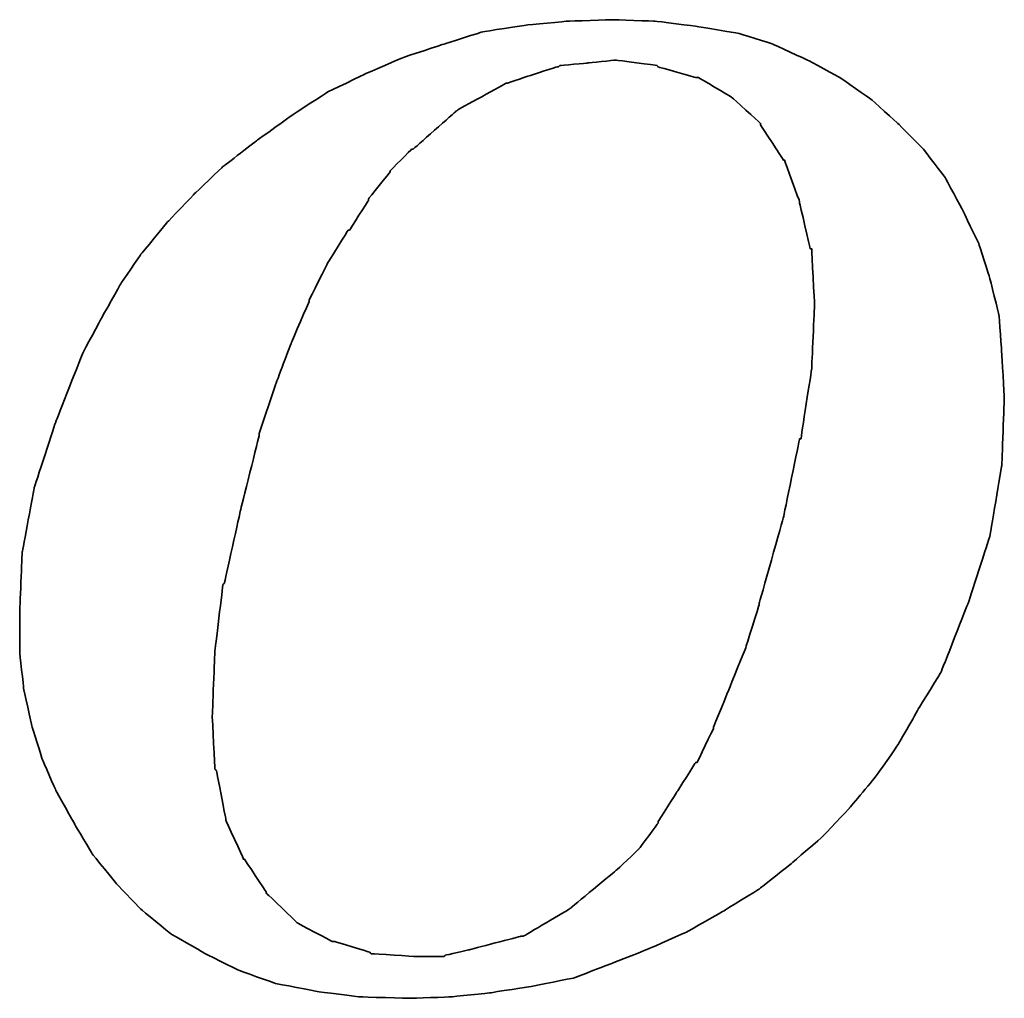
# Model space of a CAD drawing. Header units: millimetres. Extents: x 185 to 1947, y 220 to 553.
# Tile 46 of 52: x 1746 to 1752, y 319 to 325. Entities that reach past the tile are written whole.
import ezdxf

# ---------------------------------------------------------------- set-up
doc = ezdxf.new("R2010")
doc.units = ezdxf.units.MM
doc.layers.add('DIM', color=4, linetype='CONTINUOUS')
doc.layers.add('layer 1', color=7, linetype='CONTINUOUS')

# ---------------------------------------------------------------- blocks, each defined once
blk = doc.blocks.new('TBI MOTION logo(完整正式版)')
at = {"layer": 'layer 1', "color": 22, "lineweight": 35}
for points, knots in [([(35.79625, -6.98375), (35.79625, -6.98375), (36.23125, -7.43875), (36.23125, -7.43875), (36.23125, -7.43875), (36.23125, -7.43875), (36.75625, -7.87125), (36.75625, -7.87125), (36.75625, -7.87125), (36.75625, -7.87125), (37.33125, -8.20375), (37.33125, -8.20375), (37.33125, -8.20375), (37.33125, -8.20375), (37.95625, -8.51875), (37.95625, -8.51875), (37.95625, -8.51875), (37.95625, -8.51875), (38.62625, -8.75875), (38.62625, -8.75875), (38.62625, -8.75875), (38.62625, -8.75875), (39.37125, -8.90375), (39.37125, -8.90375), (39.37125, -8.90375), (39.37125, -8.90375), (40.14125, -8.99875), (40.14125, -8.99875), (40.14125, -8.99875), (40.14125, -8.99875), (41.02625, -9.02375), (41.02625, -9.02375), (41.02625, -9.02375), (41.02625, -9.02375), (41.74625, -8.99875), (41.74625, -8.99875), (41.74625, -8.99875), (41.74625, -8.99875), (42.46625, -8.92375), (42.46625, -8.92375), (42.46625, -8.92375), (42.46625, -8.92375), (43.21125, -8.80625), (43.21125, -8.80625), (43.21125, -8.80625), (43.21125, -8.80625), (43.93125, -8.66375), (43.93125, -8.66375), (43.93125, -8.66375), (43.93125, -8.66375), (44.62625, -8.39875), (44.62625, -8.39875), (44.62625, -8.39875), (44.62625, -8.39875), (45.29625, -8.13375), (45.29625, -8.13375), (45.29625, -8.13375), (45.29625, -8.13375), (45.94625, -7.84375), (45.94625, -7.84375), (45.94625, -7.84375), (45.94625, -7.84375), (46.61625, -7.46375), (46.61625, -7.46375), (46.61625, -7.46375), (46.61625, -7.46375), (47.24125, -7.07875), (47.24125, -7.07875), (47.24125, -7.07875), (47.24125, -7.07875), (47.81625, -6.62375), (47.81625, -6.62375), (47.81625, -6.62375), (47.81625, -6.62375), (48.36875, -6.14375), (48.36875, -6.14375), (48.36875, -6.14375), (48.36875, -6.14375), (48.84625, -5.64125), (48.84625, -5.64125), (48.84625, -5.64125), (48.84625, -5.64125), (49.32625, -5.06375), (49.32625, -5.06375), (49.32625, -5.06375), (49.32625, -5.06375), (49.71125, -4.51374), (49.71125, -4.51374), (49.71125, -4.51374), (49.71125, -4.51374), (50.09625, -3.83874), (50.09625, -3.83874), (50.09625, -3.83874), (50.09625, -3.83874), (50.48125, -3.21374), (50.48125, -3.21374), (50.48125, -3.21374), (50.48125, -3.21374), (50.96125, -1.99125), (50.96125, -1.99125), (50.96125, -1.99125), (50.96125, -1.99125), (51.34375, -0.81875), (51.34375, -0.81875), (51.34375, -0.81875), (51.34375, -0.81875), (51.56125, 0.45624), (51.56125, 0.45624), (51.56125, 0.45624), (51.56125, 0.45624), (51.60625, 1.67624), (51.60625, 1.67624), (51.60625, 1.67624), (51.60625, 1.67624), (51.56125, 2.44625), (51.56125, 2.44625), (51.56125, 2.44625), (51.56125, 2.44625), (51.51125, 3.14125), (51.51125, 3.14125), (51.51125, 3.14125), (51.51125, 3.14125), (51.34375, 3.81125), (51.34375, 3.81125), (51.34375, 3.81125), (51.34375, 3.81125), (51.15125, 4.41125), (51.15125, 4.41125), (51.15125, 4.41125), (51.15125, 4.41125), (50.86125, 5.01125), (50.86125, 5.01125), (50.86125, 5.01125), (50.86125, 5.01125), (50.55125, 5.58875), (50.55125, 5.58875), (50.55125, 5.58875), (50.55125, 5.58875), (50.16625, 6.09125), (50.16625, 6.09125), (50.16625, 6.09125), (50.16625, 6.09125), (49.71125, 6.54875), (49.71125, 6.54875), (49.71125, 6.54875), (49.71125, 6.54875), (49.23125, 6.98125), (49.23125, 6.98125), (49.23125, 6.98125), (49.23125, 6.98125), (48.67875, 7.36625), (48.67875, 7.36625), (48.67875, 7.36625), (48.67875, 7.36625), (48.10375, 7.67625), (48.10375, 7.67625), (48.10375, 7.67625), (48.10375, 7.67625), (47.48125, 7.96375), (47.48125, 7.96375), (47.48125, 7.96375), (47.48125, 7.96375), (46.85625, 8.15625), (46.85625, 8.15625), (46.85625, 8.15625), (46.85625, 8.15625), (46.13625, 8.27624), (46.13625, 8.27624), (46.13625, 8.27624), (46.13625, 8.27624), (45.39125, 8.37125), (45.39125, 8.37125), (45.39125, 8.37125), (45.39125, 8.37125), (44.62625, 8.39624), (44.62625, 8.39624), (44.62625, 8.39624), (44.62625, 8.39624), (43.83625, 8.37125), (43.83625, 8.37125), (43.83625, 8.37125), (43.83625, 8.37125), (43.09125, 8.30125), (43.09125, 8.30125), (43.09125, 8.30125), (43.09125, 8.30125), (42.32125, 8.18125), (42.32125, 8.18125), (42.32125, 8.18125), (42.32125, 8.18125), (41.62875, 7.96375), (41.62875, 7.96375), (41.62875, 7.96375), (41.62875, 7.96375), (40.90625, 7.72625), (40.90625, 7.72625), (40.90625, 7.72625), (40.90625, 7.72625), (40.23624, 7.43625), (40.23624, 7.43625), (40.23624, 7.43625), (40.23624, 7.43625), (39.54124, 7.10125), (39.54124, 7.10125), (39.54124, 7.10125), (39.54124, 7.10125), (38.91625, 6.69125), (38.91625, 6.69125), (38.91625, 6.69125), (38.91625, 6.69125), (38.31625, 6.26125), (38.31625, 6.26125), (38.31625, 6.26125), (38.31625, 6.26125), (37.69125, 5.78125), (37.69125, 5.78125), (37.69125, 5.78125), (37.69125, 5.78125), (37.18625, 5.30125), (37.18625, 5.30125), (37.18625, 5.30125), (37.18625, 5.30125), (36.70625, 4.79624), (36.70625, 4.79624), (36.70625, 4.79624), (36.70625, 4.79624), (36.23125, 4.22125), (36.23125, 4.22125), (36.23125, 4.22125), (36.23125, 4.22125), (35.87124, 3.69375), (35.87124, 3.69375), (35.87124, 3.69375), (35.87124, 3.69375), (35.53125, 3.09125), (35.53125, 3.09125), (35.53125, 3.09125), (35.53125, 3.09125), (35.19875, 2.47125), (35.19875, 2.47125), (35.19875, 2.47125), (35.19875, 2.47125), (34.71625, 1.24625), (34.71625, 1.24625), (34.71625, 1.24625), (34.71625, 1.24625), (34.33125, 0.06874), (34.33125, 0.06874), (34.33125, 0.06874), (34.33125, 0.06874), (34.11625, -1.07875), (34.11625, -1.07875), (34.11625, -1.07875), (34.11625, -1.07875), (34.07125, -2.15875), (34.07125, -2.15875), (34.07125, -2.15875), (34.07125, -2.15875), (34.07125, -2.85375), (34.07125, -2.85375), (34.07125, -2.85375), (34.07125, -2.85375), (34.14125, -3.50375), (34.14125, -3.50375), (34.14125, -3.50375), (34.14125, -3.50375), (34.28625, -4.17375), (34.28625, -4.17375), (34.28625, -4.17375), (34.28625, -4.17375), (34.47625, -4.77624), (34.47625, -4.77624), (34.47625, -4.77624), (34.47625, -4.77624), (34.71625, -5.32625), (34.71625, -5.32625), (34.71625, -5.32625), (34.71625, -5.32625), (35.05375, -5.92875), (35.05375, -5.92875), (35.05375, -5.92875), (35.05375, -5.92875), (35.36375, -6.45375), (35.36375, -6.45375), (35.36375, -6.45375), (35.36375, -6.45375), (35.79625, -6.98375), (35.79625, -6.98375)], [0, 0, 0, 0, 0.01388889, 0.01388889, 0.01388889, 0.0138889, 0.02777778, 0.02777778, 0.02777778, 0.02777779, 0.04166667, 0.04166667, 0.04166667, 0.04166668, 0.05555556, 0.05555556, 0.05555556, 0.05555557, 0.06944444, 0.06944444, 0.06944444, 0.06944445, 0.08333333, 0.08333333, 0.08333333, 0.08333334, 0.09722222, 0.09722222, 0.09722222, 0.09722223, 0.11111111, 0.11111111, 0.11111111, 0.11111112, 0.125, 0.125, 0.125, 0.12500001, 0.13888889, 0.13888889, 0.13888889, 0.1388889, 0.15277778, 0.15277778, 0.15277778, 0.15277779, 0.16666667, 0.16666667, 0.16666667, 0.16666668, 0.18055556, 0.18055556, 0.18055556, 0.18055557, 0.19444444, 0.19444444, 0.19444444, 0.19444445, 0.20833333, 0.20833333, 0.20833333, 0.20833334, 0.22222222, 0.22222222, 0.22222222, 0.22222223, 0.23611111, 0.23611111, 0.23611111, 0.23611112, 0.25, 0.25, 0.25, 0.25000001, 0.26388889, 0.26388889, 0.26388889, 0.2638889, 0.27777778, 0.27777778, 0.27777778, 0.27777779, 0.29166667, 0.29166667, 0.29166667, 0.29166668, 0.30555556, 0.30555556, 0.30555556, 0.30555557, 0.31944444, 0.31944444, 0.31944444, 0.31944445, 0.33333333, 0.33333333, 0.33333333, 0.33333334, 0.34722222, 0.34722222, 0.34722222, 0.34722223, 0.36111111, 0.36111111, 0.36111111, 0.36111112, 0.375, 0.375, 0.375, 0.37500001, 0.38888889, 0.38888889, 0.38888889, 0.3888889, 0.40277778, 0.40277778, 0.40277778, 0.40277779, 0.41666667, 0.41666667, 0.41666667, 0.41666668, 0.43055556, 0.43055556, 0.43055556, 0.43055557, 0.44444444, 0.44444444, 0.44444444, 0.44444445, 0.45833333, 0.45833333, 0.45833333, 0.45833334, 0.47222222, 0.47222222, 0.47222222, 0.47222223, 0.48611111, 0.48611111, 0.48611111, 0.48611112, 0.5, 0.5, 0.5, 0.50000001, 0.51388889, 0.51388889, 0.51388889, 0.5138889, 0.52777778, 0.52777778, 0.52777778, 0.52777779, 0.54166667, 0.54166667, 0.54166667, 0.54166668, 0.55555556, 0.55555556, 0.55555556, 0.55555557, 0.56944444, 0.56944444, 0.56944444, 0.56944445, 0.58333333, 0.58333333, 0.58333333, 0.58333334, 0.59722222, 0.59722222, 0.59722222, 0.59722223, 0.61111111, 0.61111111, 0.61111111, 0.61111112, 0.625, 0.625, 0.625, 0.62500001, 0.63888889, 0.63888889, 0.63888889, 0.6388889, 0.65277778, 0.65277778, 0.65277778, 0.65277779, 0.66666667, 0.66666667, 0.66666667, 0.66666668, 0.68055556, 0.68055556, 0.68055556, 0.68055557, 0.69444444, 0.69444444, 0.69444444, 0.69444445, 0.70833333, 0.70833333, 0.70833333, 0.70833334, 0.72222222, 0.72222222, 0.72222222, 0.72222223, 0.73611111, 0.73611111, 0.73611111, 0.73611112, 0.75, 0.75, 0.75, 0.75000001, 0.76388889, 0.76388889, 0.76388889, 0.7638889, 0.77777778, 0.77777778, 0.77777778, 0.77777779, 0.79166667, 0.79166667, 0.79166667, 0.79166668, 0.80555556, 0.80555556, 0.80555556, 0.80555557, 0.81944444, 0.81944444, 0.81944444, 0.81944445, 0.83333333, 0.83333333, 0.83333333, 0.83333334, 0.84722222, 0.84722222, 0.84722222, 0.84722223, 0.86111111, 0.86111111, 0.86111111, 0.86111112, 0.875, 0.875, 0.875, 0.87500001, 0.88888889, 0.88888889, 0.88888889, 0.8888889, 0.90277778, 0.90277778, 0.90277778, 0.90277779, 0.91666667, 0.91666667, 0.91666667, 0.91666668, 0.93055556, 0.93055556, 0.93055556, 0.93055557, 0.94444444, 0.94444444, 0.94444444, 0.94444445, 0.95833333, 0.95833333, 0.95833333, 0.95833334, 0.97222222, 0.97222222, 0.97222222, 0.97222223, 0.98611111, 0.98611111, 0.98611111, 0.98611112, 1, 1, 1, 1]), ([(38.33875, 1.03124), (38.33875, 1.03124), (38.62625, 1.89625), (38.62625, 1.89625), (38.62625, 1.89625), (38.62625, 1.89625), (38.91625, 2.66375), (38.91625, 2.66375), (38.91625, 2.66375), (38.91625, 2.66375), (39.22625, 3.38125), (39.22625, 3.38125), (39.22625, 3.38125), (39.22625, 3.38125), (39.22625, 3.40624), (39.22625, 3.40624), (39.22625, 3.40624), (39.22625, 3.40624), (39.56124, 4.07624), (39.56124, 4.07624), (39.56124, 4.07624), (39.56124, 4.07624), (39.92125, 4.65125), (39.92125, 4.65125), (39.92125, 4.65125), (39.92125, 4.65125), (39.94625, 4.65125), (39.94625, 4.65125), (39.94625, 4.65125), (39.94625, 4.65125), (40.28125, 5.17875), (40.28125, 5.17875), (40.28125, 5.17875), (40.28125, 5.17875), (40.28125, 5.20375), (40.28125, 5.20375), (40.28125, 5.20375), (40.28125, 5.20375), (40.66875, 5.68625), (40.66875, 5.68625), (40.66875, 5.68625), (40.66875, 5.68625), (40.66875, 5.70625), (40.66875, 5.70625), (40.66875, 5.70625), (40.66875, 5.70625), (41.05124, 6.09125), (41.05124, 6.09125), (41.05124, 6.09125), (41.05124, 6.09125), (41.07625, 6.09125), (41.07625, 6.09125), (41.07625, 6.09125), (41.07625, 6.09125), (41.84125, 6.76625), (41.84125, 6.76625), (41.84125, 6.76625), (41.84125, 6.76625), (41.86625, 6.78625), (41.86625, 6.78625), (41.86625, 6.78625), (41.86625, 6.78625), (42.73125, 7.26624), (42.73125, 7.26624), (42.73125, 7.26624), (42.73125, 7.26624), (42.75625, 7.26624), (42.75625, 7.26624), (42.75625, 7.26624), (42.75625, 7.26624), (43.18625, 7.41125), (43.18625, 7.41125), (43.18625, 7.41125), (43.18625, 7.41125), (43.64125, 7.55625), (43.64125, 7.55625), (43.64125, 7.55625), (43.64125, 7.55625), (43.66625, 7.55625), (43.66625, 7.55625), (43.66625, 7.55625), (43.66625, 7.55625), (43.69125, 7.58124), (43.69125, 7.58124), (43.69125, 7.58124), (43.69125, 7.58124), (44.19125, 7.62625), (44.19125, 7.62625), (44.19125, 7.62625), (44.19125, 7.62625), (44.67125, 7.67625), (44.67125, 7.67625), (44.67125, 7.67625), (44.67125, 7.67625), (44.69625, 7.67625), (44.69625, 7.67625), (44.69625, 7.67625), (44.69625, 7.67625), (45.41875, 7.58124), (45.41875, 7.58124), (45.41875, 7.58124), (45.41875, 7.58124), (45.44125, 7.55625), (45.44125, 7.55625), (45.44125, 7.55625), (45.44125, 7.55625), (46.11125, 7.36625), (46.11125, 7.36625), (46.11125, 7.36625), (46.11125, 7.36625), (46.13625, 7.36625), (46.13625, 7.36625), (46.13625, 7.36625), (46.13625, 7.36625), (46.15875, 7.36625), (46.15875, 7.36625), (46.15875, 7.36625), (46.15875, 7.36625), (46.73625, 7.02624), (46.73625, 7.02624), (46.73625, 7.02624), (46.73625, 7.02624), (46.76125, 7.00624), (46.76125, 7.00624), (46.76125, 7.00624), (46.76125, 7.00624), (47.24125, 6.57124), (47.24125, 6.57124), (47.24125, 6.57124), (47.24125, 6.57124), (47.26625, 6.54875), (47.26625, 6.54875), (47.26625, 6.54875), (47.26625, 6.54875), (47.26625, 6.52375), (47.26625, 6.52375), (47.26625, 6.52375), (47.26625, 6.52375), (47.67375, 5.89875), (47.67375, 5.89875), (47.67375, 5.89875), (47.67375, 5.89875), (47.69625, 5.89875), (47.69625, 5.89875), (47.69625, 5.89875), (47.69625, 5.89875), (47.69625, 5.87625), (47.69625, 5.87625), (47.69625, 5.87625), (47.69625, 5.87625), (47.96125, 5.15625), (47.96125, 5.15625), (47.96125, 5.15625), (47.96125, 5.15625), (47.96125, 5.13125), (47.96125, 5.13125), (47.96125, 5.13125), (47.96125, 5.13125), (48.15125, 4.31875), (48.15125, 4.31875), (48.15125, 4.31875), (48.15125, 4.31875), (48.17625, 4.31875), (48.17625, 4.31875), (48.17625, 4.31875), (48.17625, 4.31875), (48.17625, 4.29125), (48.17625, 4.29125), (48.17625, 4.29125), (48.17625, 4.29125), (48.22625, 3.33125), (48.22625, 3.33125), (48.22625, 3.33125), (48.22625, 3.33125), (48.22625, 3.30875), (48.22625, 3.30875), (48.22625, 3.30875), (48.22625, 3.30875), (48.17625, 2.20624), (48.17625, 2.20624), (48.17625, 2.20624), (48.17625, 2.20624), (48.17625, 2.18124), (48.17625, 2.18124), (48.17625, 2.18124), (48.17625, 2.18124), (47.98375, 0.93624), (47.98375, 0.93624), (47.98375, 0.93624), (47.98375, 0.93624), (47.96125, 0.93624), (47.96125, 0.93624), (47.96125, 0.93624), (47.96125, 0.93624), (47.67375, -0.45874), (47.67375, -0.45874), (47.67375, -0.45874), (47.67375, -0.45874), (47.24125, -1.99125), (47.24125, -1.99125), (47.24125, -1.99125), (47.24125, -1.99125), (47.24125, -2.01874), (47.24125, -2.01874), (47.24125, -2.01874), (47.24125, -2.01874), (47.00125, -2.78375), (47.00125, -2.78375), (47.00125, -2.78375), (47.00125, -2.78375), (46.71125, -3.50375), (46.71125, -3.50375), (46.71125, -3.50375), (46.71125, -3.50375), (46.42625, -4.19875), (46.42625, -4.19875), (46.42625, -4.19875), (46.42625, -4.19875), (46.42625, -4.22375), (46.42625, -4.22375), (46.42625, -4.22375), (46.42625, -4.22375), (46.13625, -4.82374), (46.13625, -4.82374), (46.13625, -4.82374), (46.13625, -4.82374), (46.11125, -4.82374), (46.11125, -4.82374), (46.11125, -4.82374), (46.11125, -4.82374), (45.77625, -5.35125), (45.77625, -5.35125), (45.77625, -5.35125), (45.77625, -5.35125), (45.44125, -5.87875), (45.44125, -5.87875), (45.44125, -5.87875), (45.44125, -5.87875), (45.44125, -5.90375), (45.44125, -5.90375), (45.44125, -5.90375), (45.44125, -5.90375), (45.10625, -6.35875), (45.10625, -6.35875), (45.10625, -6.35875), (45.10625, -6.35875), (45.08125, -6.38375), (45.08125, -6.38375), (45.08125, -6.38375), (45.08125, -6.38375), (44.69625, -6.74375), (44.69625, -6.74375), (44.69625, -6.74375), (44.69625, -6.74375), (43.88375, -7.41625), (43.88375, -7.41625), (43.88375, -7.41625), (43.88375, -7.41625), (43.85625, -7.43875), (43.85625, -7.43875), (43.85625, -7.43875), (43.85625, -7.43875), (43.04125, -7.91875), (43.04125, -7.91875), (43.04125, -7.91875), (43.04125, -7.91875), (43.01625, -7.91875), (43.01625, -7.91875), (43.01625, -7.91875), (43.01625, -7.91875), (42.99625, -7.91875), (42.99625, -7.91875), (42.99625, -7.91875), (42.99625, -7.91875), (42.08125, -8.15875), (42.08125, -8.15875), (42.08125, -8.15875), (42.08125, -8.15875), (41.65125, -8.25625), (41.65125, -8.25625), (41.65125, -8.25625), (41.65125, -8.25625), (41.62875, -8.27875), (41.62875, -8.27875), (41.62875, -8.27875), (41.62875, -8.27875), (41.60125, -8.27875), (41.60125, -8.27875), (41.60125, -8.27875), (41.60125, -8.27875), (41.12125, -8.27875), (41.12125, -8.27875), (41.12125, -8.27875), (41.12125, -8.27875), (40.35624, -8.23125), (40.35624, -8.23125), (40.35624, -8.23125), (40.35624, -8.23125), (40.33125, -8.23125), (40.33125, -8.23125), (40.33125, -8.23125), (40.33125, -8.23125), (40.30625, -8.20375), (40.30625, -8.20375), (40.30625, -8.20375), (40.30625, -8.20375), (39.68375, -8.01375), (39.68375, -8.01375), (39.68375, -8.01375), (39.68375, -8.01375), (39.66124, -8.01375), (39.66124, -8.01375), (39.66124, -8.01375), (39.66124, -8.01375), (39.63625, -8.01375), (39.63625, -8.01375), (39.63625, -8.01375), (39.63625, -8.01375), (39.01125, -7.67875), (39.01125, -7.67875), (39.01125, -7.67875), (39.01125, -7.67875), (38.98875, -7.65375), (38.98875, -7.65375), (38.98875, -7.65375), (38.98875, -7.65375), (38.48625, -7.17375), (38.48625, -7.17375), (38.48625, -7.17375), (38.48625, -7.17375), (38.45875, -7.14875), (38.45875, -7.14875), (38.45875, -7.14875), (38.45875, -7.14875), (38.45875, -7.12875), (38.45875, -7.12875), (38.45875, -7.12875), (38.45875, -7.12875), (38.07625, -6.54875), (38.07625, -6.54875), (38.07625, -6.54875), (38.07625, -6.54875), (38.05125, -6.54875), (38.05125, -6.54875), (38.05125, -6.54875), (38.05125, -6.54875), (38.05125, -6.52875), (38.05125, -6.52875), (38.05125, -6.52875), (38.05125, -6.52875), (37.74125, -5.85375), (37.74125, -5.85375), (37.74125, -5.85375), (37.74125, -5.85375), (37.74125, -5.82875), (37.74125, -5.82875), (37.74125, -5.82875), (37.74125, -5.82875), (37.57375, -4.96875), (37.57375, -4.96875), (37.57375, -4.96875), (37.57375, -4.96875), (37.54625, -4.94375), (37.54625, -4.94375), (37.54625, -4.94375), (37.54625, -4.94375), (37.50125, -4.03375), (37.50125, -4.03375), (37.50125, -4.03375), (37.50125, -4.03375), (37.50125, -4.00875), (37.50125, -4.00875), (37.50125, -4.00875), (37.50125, -4.00875), (37.54625, -2.85375), (37.54625, -2.85375), (37.54625, -2.85375), (37.54625, -2.85375), (37.69125, -1.65875), (37.69125, -1.65875), (37.69125, -1.65875), (37.69125, -1.65875), (37.71624, -1.63375), (37.71624, -1.63375), (37.71624, -1.63375), (37.71624, -1.63375), (38.00375, -0.33875), (38.00375, -0.33875), (38.00375, -0.33875), (38.00375, -0.33875), (38.33875, 1.00624), (38.33875, 1.00624), (38.33875, 1.00624), (38.33875, 1.00624), (38.33875, 1.03124), (38.33875, 1.03124)], [0, 0, 0, 0, 0.01010101, 0.01010101, 0.01010101, 0.01010102, 0.02020202, 0.02020202, 0.02020202, 0.02020203, 0.03030303, 0.03030303, 0.03030303, 0.03030304, 0.04040404, 0.04040404, 0.04040404, 0.04040405, 0.05050505, 0.05050505, 0.05050505, 0.05050506, 0.06060606, 0.06060606, 0.06060606, 0.06060607, 0.07070707, 0.07070707, 0.07070707, 0.07070708, 0.08080808, 0.08080808, 0.08080808, 0.08080809, 0.09090909, 0.09090909, 0.09090909, 0.0909091, 0.1010101, 0.1010101, 0.1010101, 0.10101011, 0.11111111, 0.11111111, 0.11111111, 0.11111112, 0.12121212, 0.12121212, 0.12121212, 0.12121213, 0.13131313, 0.13131313, 0.13131313, 0.13131314, 0.14141414, 0.14141414, 0.14141414, 0.14141415, 0.15151515, 0.15151515, 0.15151515, 0.15151516, 0.16161616, 0.16161616, 0.16161616, 0.16161617, 0.17171717, 0.17171717, 0.17171717, 0.17171718, 0.18181818, 0.18181818, 0.18181818, 0.18181819, 0.19191919, 0.19191919, 0.19191919, 0.1919192, 0.2020202, 0.2020202, 0.2020202, 0.20202021, 0.21212121, 0.21212121, 0.21212121, 0.21212122, 0.22222222, 0.22222222, 0.22222222, 0.22222223, 0.23232323, 0.23232323, 0.23232323, 0.23232324, 0.24242424, 0.24242424, 0.24242424, 0.24242425, 0.25252525, 0.25252525, 0.25252525, 0.25252526, 0.26262626, 0.26262626, 0.26262626, 0.26262627, 0.27272727, 0.27272727, 0.27272727, 0.27272728, 0.28282828, 0.28282828, 0.28282828, 0.28282829, 0.29292929, 0.29292929, 0.29292929, 0.2929293, 0.3030303, 0.3030303, 0.3030303, 0.30303031, 0.31313131, 0.31313131, 0.31313131, 0.31313132, 0.32323232, 0.32323232, 0.32323232, 0.32323233, 0.33333333, 0.33333333, 0.33333333, 0.33333334, 0.34343434, 0.34343434, 0.34343434, 0.34343435, 0.35353535, 0.35353535, 0.35353535, 0.35353536, 0.36363636, 0.36363636, 0.36363636, 0.36363637, 0.37373737, 0.37373737, 0.37373737, 0.37373738, 0.38383838, 0.38383838, 0.38383838, 0.38383839, 0.39393939, 0.39393939, 0.39393939, 0.3939394, 0.4040404, 0.4040404, 0.4040404, 0.40404041, 0.41414141, 0.41414141, 0.41414141, 0.41414142, 0.42424242, 0.42424242, 0.42424242, 0.42424243, 0.43434343, 0.43434343, 0.43434343, 0.43434344, 0.44444444, 0.44444444, 0.44444444, 0.44444445, 0.45454545, 0.45454545, 0.45454545, 0.45454546, 0.46464646, 0.46464646, 0.46464646, 0.46464647, 0.47474747, 0.47474747, 0.47474747, 0.47474748, 0.48484848, 0.48484848, 0.48484848, 0.48484849, 0.49494949, 0.49494949, 0.49494949, 0.4949495, 0.50505051, 0.50505051, 0.50505051, 0.50505052, 0.51515152, 0.51515152, 0.51515152, 0.51515153, 0.52525253, 0.52525253, 0.52525253, 0.52525254, 0.53535354, 0.53535354, 0.53535354, 0.53535355, 0.54545455, 0.54545455, 0.54545455, 0.54545456, 0.55555556, 0.55555556, 0.55555556, 0.55555557, 0.56565657, 0.56565657, 0.56565657, 0.56565658, 0.57575758, 0.57575758, 0.57575758, 0.57575759, 0.58585859, 0.58585859, 0.58585859, 0.5858586, 0.5959596, 0.5959596, 0.5959596, 0.59595961, 0.60606061, 0.60606061, 0.60606061, 0.60606062, 0.61616162, 0.61616162, 0.61616162, 0.61616163, 0.62626263, 0.62626263, 0.62626263, 0.62626264, 0.63636364, 0.63636364, 0.63636364, 0.63636365, 0.64646465, 0.64646465, 0.64646465, 0.64646466, 0.65656566, 0.65656566, 0.65656566, 0.65656567, 0.66666667, 0.66666667, 0.66666667, 0.66666668, 0.67676768, 0.67676768, 0.67676768, 0.67676769, 0.68686869, 0.68686869, 0.68686869, 0.6868687, 0.6969697, 0.6969697, 0.6969697, 0.69696971, 0.70707071, 0.70707071, 0.70707071, 0.70707072, 0.71717172, 0.71717172, 0.71717172, 0.71717173, 0.72727273, 0.72727273, 0.72727273, 0.72727274, 0.73737374, 0.73737374, 0.73737374, 0.73737375, 0.74747475, 0.74747475, 0.74747475, 0.74747476, 0.75757576, 0.75757576, 0.75757576, 0.75757577, 0.76767677, 0.76767677, 0.76767677, 0.76767678, 0.77777778, 0.77777778, 0.77777778, 0.77777779, 0.78787879, 0.78787879, 0.78787879, 0.7878788, 0.7979798, 0.7979798, 0.7979798, 0.79797981, 0.80808081, 0.80808081, 0.80808081, 0.80808082, 0.81818182, 0.81818182, 0.81818182, 0.81818183, 0.82828283, 0.82828283, 0.82828283, 0.82828284, 0.83838384, 0.83838384, 0.83838384, 0.83838385, 0.84848485, 0.84848485, 0.84848485, 0.84848486, 0.85858586, 0.85858586, 0.85858586, 0.85858587, 0.86868687, 0.86868687, 0.86868687, 0.86868688, 0.87878788, 0.87878788, 0.87878788, 0.87878789, 0.88888889, 0.88888889, 0.88888889, 0.8888889, 0.8989899, 0.8989899, 0.8989899, 0.89898991, 0.90909091, 0.90909091, 0.90909091, 0.90909092, 0.91919192, 0.91919192, 0.91919192, 0.91919193, 0.92929293, 0.92929293, 0.92929293, 0.92929294, 0.93939394, 0.93939394, 0.93939394, 0.93939395, 0.94949495, 0.94949495, 0.94949495, 0.94949496, 0.95959596, 0.95959596, 0.95959596, 0.95959597, 0.96969697, 0.96969697, 0.96969697, 0.96969698, 0.97979798, 0.97979798, 0.97979798, 0.97979799, 0.98989899, 0.98989899, 0.98989899, 0.989899, 1, 1, 1, 1])]:
    blk.add_open_spline(points, degree=3, knots=knots, dxfattribs=at)

msp = doc.modelspace()

# ---------------------------------------------------------------- block references
at = {"layer": 'DIM', "color": 7, "xscale": 0.3648685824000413, "yscale": 0.3648685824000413, "zscale": 0.3648685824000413}
msp.add_blockref('TBI MOTION logo(完整正式版)', (1733.252, 322.0607), dxfattribs=at)

doc.saveas('drawing.dxf')
